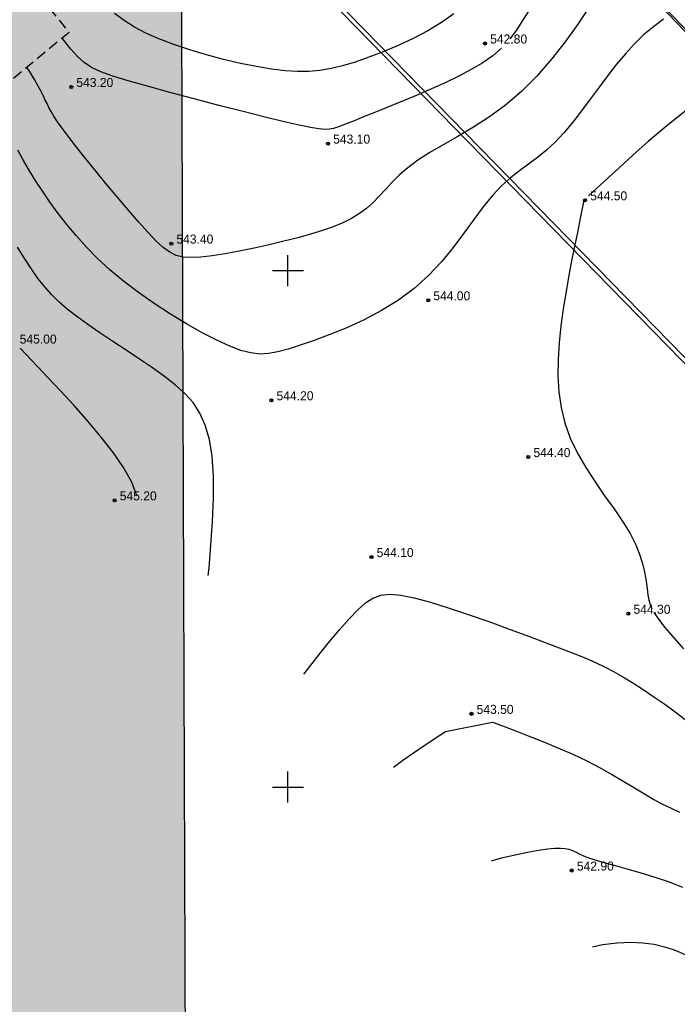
# Model space of a CAD drawing. Extents: x 10527 to 38813, y 13847 to 37526.
# Tile 110 of 256: x 35277 to 35341, y 36317 to 36412. Entities that reach past the tile are written whole.
import ezdxf

# ---------------------------------------------------------------- set-up
doc = ezdxf.new("R2010")
doc.units = 0
doc.header["$LTSCALE"] = 0.5
doc.header["$MEASUREMENT"] = 0
doc.header["$PDMODE"] = 32
doc.header["$PDSIZE"] = 0.3
doc.linetypes.add('CONTI', pattern=[0])
doc.linetypes.add('ЗД_СТР_РАЗВ', pattern=[3, 2, -1])
for name, color, linetype in [('(004) Точки рельефа', 7, 'Continuous'), ('(007) Здания', 7, 'Continuous'), ('(040) Ограда', 7, 'Continuous'), ('GORIZDEFAULT', 32, 'CONTI'), ('PI_TTDEFAULT', 5, 'CONTI'), ('SETKR', 2, 'CONTI'), ('SIT_L0', 250, 'CONTI')]:
    doc.layers.add(name, color=color, linetype=linetype)
doc.layers.add('(032) Горизонтали утолщенные', color=32, linetype='Continuous', lineweight=30)
doc.layers.add('.', color=7, linetype='Continuous', lineweight=15)
doc.styles.add('D-431', font='txt')
doc.styles.get("Standard").update_dxf_attribs({"font": 'times.ttf'})
doc.linetypes.add('ОГРАДА_ГЛИН', pattern='A,4,["|",Standard,S=0.8,R=0,X=0,Y=-0.8],0.5,["|",Standard,S=0.8,R=0,X=0,Y=-0.8],3.5', length=8)

# ---------------------------------------------------------------- blocks, each defined once
blk = doc.blocks.new('BL_333')
at = {"color": 0}
for p, q in [((0, -1.5), (0, 1.5)), ((-1.5, 0), (1.5, 0))]:
    blk.add_line(p, q, dxfattribs=at)
blk = doc.blocks.new('gergrgrre')
at = {"layer": '(007) Здания', "linetype": 'ЗД_СТР_РАЗВ', "flags": 128}
blk.add_lwpolyline([(360128.84, 4200523.056), (360107.887, 4200505.749), (360101.297, 4200513.727), (360122.25, 4200531.033)], close=True, dxfattribs=at)
at = {"layer": '(032) Горизонтали утолщенные', "color": 32}
for points in [[(360186.35, 4200524.34, 544), (360185.36, 4200523.61, 544), (360184.42, 4200522.81, 544), (360183.53, 4200521.94, 544), (360182.66, 4200520.99, 544), (360181.81, 4200519.97, 544), (360180.96, 4200518.88, 544), (360180.11, 4200517.74, 544), (360179.26, 4200516.59, 544), (360178.41, 4200515.45, 544), (360177.56, 4200514.36, 544), (360176.71, 4200513.34, 544), (360175.86, 4200512.43, 544), (360175.01, 4200511.65, 544), (360174.15, 4200510.96, 544), (360173.28, 4200510.31, 544), (360172.42, 4200509.67, 544), (360171.55, 4200508.97, 544), (360170.67, 4200508.19, 544), (360169.79, 4200507.27, 544), (360168.9, 4200506.17, 544), (360167.99, 4200504.94, 544), (360167.02, 4200503.62, 544), (360165.99, 4200502.24, 544), (360164.86, 4200500.86, 544), (360163.61, 4200499.52, 544), (360162.23, 4200498.27, 544), (360160.7, 4200497.13, 544), (360159.07, 4200496.13, 544), (360157.38, 4200495.24, 544), (360155.69, 4200494.47, 544), (360154.07, 4200493.8, 544), (360152.55, 4200493.24, 544), (360151.19, 4200492.77, 544), (360150.04, 4200492.39, 544), (360149.04, 4200492.12, 544), (360148.14, 4200491.96, 544), (360147.28, 4200491.92, 544), (360146.41, 4200492.02, 544), (360145.46, 4200492.27, 544), (360144.38, 4200492.68, 544), (360143.11, 4200493.26, 544), (360141.71, 4200493.98, 544), (360140.2, 4200494.83, 544), (360138.64, 4200495.78, 544), (360137.07, 4200496.8, 544), (360135.54, 4200497.88, 544), (360134.1, 4200498.98, 544), (360132.78, 4200500.08, 544), (360131.59, 4200501.18, 544), (360130.5, 4200502.28, 544), (360129.51, 4200503.38, 544), (360128.6, 4200504.46, 544), (360127.77, 4200505.53, 544), (360127.01, 4200506.59, 544), (360126.29, 4200507.64, 544), (360125.62, 4200508.66, 544), (360125, 4200509.67, 544), (360124.42, 4200510.67, 544), (360123.88, 4200511.64, 544)], [(360151.531, 4200460.914, 544), (360151.66, 4200461.09, 544), (360152.79, 4200462.54, 544), (360153.91, 4200463.93, 544), (360154.97, 4200465.19, 544), (360155.93, 4200466.28, 544), (360156.76, 4200467.16, 544), (360157.51, 4200467.83, 544), (360158.23, 4200468.3, 544), (360159, 4200468.58, 544), (360159.88, 4200468.67, 544), (360160.93, 4200468.58, 544), (360162.22, 4200468.32, 544), (360163.8, 4200467.89, 544), (360165.59, 4200467.33, 544), (360167.53, 4200466.68, 544), (360169.53, 4200465.98, 544), (360171.51, 4200465.26, 544), (360173.38, 4200464.57, 544), (360175.07, 4200463.93, 544), (360176.52, 4200463.38, 544), (360177.76, 4200462.91, 544), (360178.82, 4200462.48, 544), (360179.77, 4200462.07, 544), (360180.65, 4200461.65, 544), (360181.52, 4200461.19, 544), (360182.41, 4200460.68, 544), (360183.37, 4200460.09, 544), (360184.38, 4200459.44, 544), (360185.42, 4200458.74, 544), (360186.46, 4200458.01, 544), (360187.47, 4200457.27, 544), (360188.43, 4200456.55, 544)]]:
    blk.add_polyline3d(points, dxfattribs=at)
at = {"layer": '(040) Ограда', "flags": 128}
blk.add_lwpolyline([(360140.116, 4200540.458), (360188.044, 4200491.371), (360223.423, 4200455.135), (360264.554, 4200409.603)], dxfattribs=at)
at = {"layer": '(040) Ограда', "linetype": 'ОГРАДА_ГЛИН', "flags": 128}
blk.add_lwpolyline([(360140.403, 4200540.738), (360188.33, 4200491.65), (360223.715, 4200455.409), (360264.851, 4200409.871)], dxfattribs=at)
at = {"linetype": 'Continuous', "elevation": 1.643}
blk.add_lwpolyline([(359968.105, 4200751.148), (360144.875, 4200568.598), (360208.905, 4200501.768), (360248.135, 4200449.088), (360280.365, 4200400.868), (360329.345, 4200345.008), (360410.625, 4200285.188), (360473.125, 4200218.998), (360491.256, 4200199.541)], dxfattribs=at)
at = {"layer": 'GORIZDEFAULT', "color": 32}
for points in [[(360166.05, 4200524.84, 542.5), (360164.85, 4200524.01, 542.5), (360163.53, 4200523.22, 542.5), (360162.13, 4200522.48, 542.5), (360160.68, 4200521.8, 542.5), (360159.23, 4200521.19, 542.5), (360157.83, 4200520.65, 542.5), (360156.51, 4200520.19, 542.5), (360155.3, 4200519.83, 542.5), (360154.18, 4200519.55, 542.5), (360153.1, 4200519.37, 542.5), (360152.03, 4200519.27, 542.5), (360150.92, 4200519.26, 542.5), (360149.73, 4200519.33, 542.5), (360148.42, 4200519.5, 542.5), (360146.97, 4200519.74, 542.5), (360145.4, 4200520.06, 542.5), (360143.77, 4200520.44, 542.5), (360142.12, 4200520.88, 542.5), (360140.5, 4200521.37, 542.5), (360138.95, 4200521.88, 542.5), (360137.53, 4200522.42, 542.5), (360136.27, 4200522.98, 542.5), (360135.16, 4200523.57, 542.5), (360134.16, 4200524.2, 542.5), (360133.24, 4200524.89, 542.5)], [(360183.29, 4200540.808, 543), (360182.87, 4200540.11, 543), (360182.09, 4200538.96, 543), (360181.22, 4200537.71, 543), (360180.28, 4200536.36, 543), (360179.3, 4200534.89, 543), (360178.3, 4200533.34, 543), (360177.3, 4200531.75, 543), (360176.33, 4200530.16, 543), (360175.4, 4200528.63, 543), (360174.53, 4200527.18, 543), (360173.74, 4200525.87, 543), (360173.12, 4200524.84, 543), (360172.55, 4200523.94, 543), (360172.01, 4200523.14, 543), (360171.47, 4200522.42, 543)], [(360179.16, 4200525.5, 543.5), (360178.05, 4200523.86, 543.5), (360176.83, 4200522.16, 543.5), (360175.5, 4200520.46, 543.5), (360174.08, 4200518.83, 543.5), (360172.6, 4200517.33, 543.5), (360171.06, 4200516.02, 543.5), (360169.5, 4200514.88, 543.5), (360167.95, 4200513.87, 543.5), (360166.45, 4200512.98, 543.5), (360165.03, 4200512.17, 543.5), (360163.72, 4200511.42, 543.5), (360162.58, 4200510.68, 543.5), (360161.6, 4200509.96, 543.5), (360160.78, 4200509.24, 543.5), (360160.07, 4200508.53, 543.5), (360159.43, 4200507.84, 543.5), (360158.84, 4200507.19, 543.5), (360158.25, 4200506.58, 543.5), (360157.62, 4200506.01, 543.5), (360156.93, 4200505.51, 543.5), (360156.16, 4200505.05, 543.5), (360155.31, 4200504.63, 543.5), (360154.37, 4200504.24, 543.5), (360153.34, 4200503.88, 543.5), (360152.2, 4200503.53, 543.5), (360150.95, 4200503.18, 543.5), (360149.6, 4200502.83, 543.5), (360148.18, 4200502.49, 543.5), (360146.73, 4200502.16, 543.5), (360145.3, 4200501.87, 543.5), (360143.94, 4200501.62, 543.5), (360142.68, 4200501.43, 543.5), (360141.58, 4200501.3, 543.5), (360140.65, 4200501.25, 543.5), (360139.88, 4200501.3, 543.5), (360139.2, 4200501.47, 543.5), (360138.57, 4200501.77, 543.5), (360137.94, 4200502.23, 543.5), (360137.26, 4200502.86, 543.5), (360136.48, 4200503.68, 543.5), (360135.57, 4200504.69, 543.5), (360134.55, 4200505.87, 543.5), (360133.47, 4200507.13, 543.5), (360132.38, 4200508.44, 543.5), (360131.31, 4200509.74, 543.5), (360130.32, 4200510.97, 543.5), (360129.45, 4200512.07, 543.5), (360128.74, 4200513, 543.5), (360128.17, 4200513.77, 543.5), (360127.72, 4200514.41, 543.5), (360127.37, 4200514.95, 543.5), (360127.09, 4200515.4, 543.5), (360126.88, 4200515.8, 543.5), (360126.7, 4200516.16, 543.5), (360126.53, 4200516.51, 543.5), (360126.35, 4200516.89, 543.5), (360126.13, 4200517.33, 543.5), (360125.84, 4200517.85, 543.5), (360125.47, 4200518.5, 543.5), (360124.99, 4200519.29, 543.5), (360124.744, 4200519.673, 543.5)], [(360170.67, 4200521.54, 543), (360169.82, 4200520.8, 543), (360168.81, 4200520.08, 543), (360167.73, 4200519.45, 543), (360166.53, 4200518.81, 543), (360165.23, 4200518.19, 543), (360163.89, 4200517.59, 543), (360162.56, 4200517.01, 543), (360161.26, 4200516.47, 543), (360160.05, 4200515.98, 543), (360158.97, 4200515.54, 543), (360158.01, 4200515.15, 543), (360157.17, 4200514.81, 543), (360156.44, 4200514.51, 543), (360155.8, 4200514.26, 543), (360155.26, 4200514.06, 543), (360154.81, 4200513.89, 543), (360154.42, 4200513.76, 543), (360154.03, 4200513.68, 543), (360153.58, 4200513.66, 543), (360152.99, 4200513.71, 543), (360152.19, 4200513.84, 543), (360151.1, 4200514.07, 543), (360149.65, 4200514.41, 543), (360147.81, 4200514.86, 543), (360145.66, 4200515.39, 543), (360143.33, 4200515.99, 543), (360140.93, 4200516.62, 543), (360138.58, 4200517.24, 543), (360136.41, 4200517.84, 543), (360134.54, 4200518.37, 543), (360133.05, 4200518.83, 543), (360131.9, 4200519.25, 543), (360131.01, 4200519.67, 543), (360130.28, 4200520.14, 543), (360129.64, 4200520.71, 543), (360129.01, 4200521.43, 543), (360128.3, 4200522.35, 543), (360128.179, 4200522.51, 543)], [(360200.336, 4200520.794, 544.5), (360199.85, 4200520.74, 544.5), (360198.63, 4200520.54, 544.5), (360197.34, 4200520.24, 544.5), (360195.99, 4200519.81, 544.5), (360194.56, 4200519.24, 544.5), (360193.05, 4200518.5, 544.5), (360191.47, 4200517.58, 544.5), (360189.81, 4200516.45, 544.5), (360188.12, 4200515.18, 544.5), (360186.46, 4200513.84, 544.5), (360184.86, 4200512.48, 544.5), (360183.38, 4200511.17, 544.5), (360182.08, 4200509.99, 544.5), (360180.99, 4200508.99, 544.5), (360179.09, 4200507.25, 544.5)], [(360142.299, 4200470.49, 544.5), (360142.37, 4200471.22, 544.5), (360142.56, 4200473.43, 544.5), (360142.71, 4200475.71, 544.5), (360142.79, 4200477.96, 544.5), (360142.79, 4200480.09, 544.5), (360142.67, 4200482.02, 544.5), (360142.41, 4200483.65, 544.5), (360142.01, 4200485.04, 544.5), (360141.48, 4200486.21, 544.5), (360140.82, 4200487.22, 544.5), (360140.02, 4200488.11, 544.5), (360139.1, 4200488.94, 544.5), (360138.06, 4200489.75, 544.5), (360136.89, 4200490.58, 544.5), (360135.65, 4200491.43, 544.5), (360134.36, 4200492.29, 544.5), (360133.07, 4200493.14, 544.5), (360131.82, 4200493.98, 544.5), (360130.64, 4200494.78, 544.5), (360129.57, 4200495.55, 544.5), (360128.64, 4200496.27, 544.5), (360127.84, 4200496.97, 544.5), (360127.13, 4200497.67, 544.5), (360126.47, 4200498.41, 544.5), (360125.85, 4200499.21, 544.5), (360125.22, 4200500.1, 544.5), (360124.56, 4200501.12, 544.5), (360123.84, 4200502.27, 544.5)], [(360178.75, 4200506.94, 544.5), (360178.7, 4200506.89, 544.5), (360178.65, 4200506.83, 544.5), (360178.22, 4200504.71, 544.5), (360178.01, 4200503.7, 544.5), (360177.76, 4200502.48, 544.5), (360177.48, 4200501.09, 544.5), (360177.19, 4200499.57, 544.5), (360176.91, 4200497.96, 544.5), (360176.65, 4200496.31, 544.5), (360176.42, 4200494.64, 544.5), (360176.25, 4200493, 544.5), (360176.14, 4200491.4, 544.5), (360176.13, 4200489.82, 544.5), (360176.22, 4200488.27, 544.5), (360176.43, 4200486.75, 544.5), (360176.79, 4200485.25, 544.5), (360177.31, 4200483.78, 544.5), (360178.01, 4200482.33, 544.5), (360178.83, 4200480.92, 544.5), (360179.73, 4200479.54, 544.5), (360180.65, 4200478.2, 544.5), (360181.56, 4200476.92, 544.5), (360182.4, 4200475.69, 544.5), (360183.11, 4200474.54, 544.5), (360183.66, 4200473.45, 544.5), (360184.06, 4200472.44, 544.5), (360184.34, 4200471.51, 544.5), (360184.54, 4200470.66, 544.5), (360184.66, 4200469.9, 544.5), (360184.75, 4200469.21, 544.5), (360184.83, 4200468.61, 544.5), (360184.92, 4200468.12, 544.5), (360185.04, 4200467.67, 544.5), (360185.23, 4200467.22, 544.5)], [(360135.4, 4200478.19, 545), (360134.9, 4200479.51, 545), (360134.1, 4200480.95, 545), (360133.12, 4200482.37, 545), (360131.94, 4200483.88, 545), (360130.65, 4200485.43, 545), (360129.31, 4200486.94, 545), (360128, 4200488.37, 545), (360126.79, 4200489.65, 545), (360125.77, 4200490.72, 545), (360124.09, 4200492.49, 545)], [(360185.42, 4200466.89, 544.5), (360185.85, 4200466.25, 544.5), (360186.48, 4200465.46, 544.5), (360187.33, 4200464.46, 544.5), (360188.28, 4200463.38, 544.5)], [(360160.204, 4200451.918, 543.5), (360161.12, 4200452.6, 543.5), (360162.66, 4200453.68, 543.5), (360164.05, 4200454.61, 543.5), (360165.24, 4200455.37, 543.5), (360169.81, 4200456.27, 543.5), (360170.78, 4200455.91, 543.5), (360171.95, 4200455.48, 543.5), (360173.26, 4200454.97, 543.5), (360174.67, 4200454.41, 543.5), (360176.12, 4200453.81, 543.5), (360177.56, 4200453.17, 543.5), (360178.94, 4200452.52, 543.5), (360180.22, 4200451.85, 543.5), (360181.41, 4200451.19, 543.5), (360182.51, 4200450.54, 543.5), (360183.54, 4200449.92, 543.5), (360184.5, 4200449.33, 543.5), (360185.4, 4200448.8, 543.5), (360186.25, 4200448.34, 543.5), (360187.07, 4200447.94, 543.5), (360187.88, 4200447.58, 543.5)], [(360169.702, 4200442.864, 543), (360170.68, 4200443.13, 543), (360171.99, 4200443.44, 543), (360173.19, 4200443.7, 543), (360174.25, 4200443.9, 543), (360175.12, 4200444.02, 543), (360175.83, 4200444.08, 543), (360176.39, 4200444.09, 543), (360176.84, 4200444.05, 543), (360177.19, 4200443.98, 543), (360177.48, 4200443.88, 543), (360177.73, 4200443.77, 543), (360177.95, 4200443.66, 543), (360178.19, 4200443.53, 543), (360178.48, 4200443.4, 543), (360178.84, 4200443.25, 543), (360179.31, 4200443.08, 543), (360179.92, 4200442.88, 543), (360180.7, 4200442.65, 543), (360181.67, 4200442.39, 543), (360182.8, 4200442.09, 543), (360184.06, 4200441.74, 543), (360185.41, 4200441.32, 543), (360186.79, 4200440.85, 543), (360188.18, 4200440.29, 543)], [(360179.47, 4200434.543, 542.5), (360180.45, 4200434.74, 542.5), (360181.85, 4200434.92, 542.5), (360183.14, 4200434.98, 542.5), (360184.33, 4200434.92, 542.5), (360185.43, 4200434.78, 542.5), (360186.44, 4200434.54, 542.5), (360187.37, 4200434.24, 542.5), (360188.23, 4200433.87, 542.5), (360189.02, 4200433.46, 542.5), (360189.78, 4200433, 542.5), (360190.52, 4200432.48, 542.5), (360191.28, 4200431.91, 542.5), (360192.09, 4200431.28, 542.5), (360192.98, 4200430.58, 542.5), (360193.98, 4200429.82, 542.5), (360195.1, 4200428.99, 542.5), (360196.33, 4200428.11, 542.5)]]:
    blk.add_polyline3d(points, dxfattribs=at)
at = {"layer": 'PI_TTDEFAULT', "color": 5}
for p in [(360169.07, 4200521.98, 542.8), (360129.04, 4200517.78, 543.2), (360153.89, 4200512.29, 543.1), (360178.75, 4200506.81, 544.5), (360138.72, 4200502.61, 543.4), (360163.58, 4200497.12, 544), (360148.4, 4200487.44, 544.2), (360173.26, 4200481.95, 544.4), (360133.23, 4200477.75, 545.2), (360158.09, 4200472.26, 544.1), (360182.95, 4200466.78, 544.3), (360167.77, 4200457.09, 543.5), (360177.46, 4200441.92, 542.9)]:
    blk.add_point(p, dxfattribs=at)
at = {"layer": 'SETKR', "color": 92}
for p in [(360150, 4200500), (360150, 4200450)]:
    blk.add_blockref('BL_333', p, dxfattribs=at)
at = {"layer": '(004) Точки рельефа', "style": 'D-431'}
for s, p in [('542.80', (360169.57, 4200521.98)), ('543.20', (360129.53, 4200517.77)), ('543.10', (360154.38, 4200512.29)), ('544.50', (360179.25, 4200506.8)), ('543.40', (360139.21, 4200502.61)), ('544.00', (360164.07, 4200497.12)), ('545.00', (360124.05, 4200492.93)), ('544.20', (360148.9, 4200487.44)), ('544.40', (360173.76, 4200481.94)), ('545.20', (360133.73, 4200477.75)), ('544.10', (360158.59, 4200472.26)), ('544.30', (360183.44, 4200466.77)), ('543.50', (360168.26, 4200457.08)), ('542.90', (360177.96, 4200441.91))]:
    blk.add_text(s, height=0.875, dxfattribs=at).set_placement(p)
blk = doc.blocks.new('ееееее')
at = {"layer": 'SIT_L0', "color": 250}
blk.add_line((-352.04, 714.7), (-288.38, 647.62), dxfattribs=at)

msp = doc.modelspace()

# ---------------------------------------------------------------- hatches: boundary and pattern name
at = {"layer": '.', "ltscale": 0.149071}
h = msp.add_hatch(color=256, dxfattribs=at)
h.dxf.hatch_style = 1
h.set_gradient(color1=(255, 255, 255), tint=1)
h.paths.add_polyline_path([(35043.297, 36082.013), (36343.297, 36082.013), (36343.297, 37217.013), (35043.297, 37217.013)])
h.paths.add_polyline_path([(35058.297, 37202.013), (36328.297, 37202.013), (36328.297, 36097.013), (35058.297, 36097.013)], flags=16)
h = msp.add_hatch(color=256, dxfattribs=at)
h.dxf.hatch_style = 1
h.set_gradient(color1=(255, 255, 255), tint=1)
h.paths.add_polyline_path([(35089.732, 36448.674), (35292.641, 36448.674), (35293.224, 36284.815), (35090.314, 36284.815)])

# ---------------------------------------------------------------- linework, layer by layer
at = {"color": 7, "ltscale": 0.149071, "true_color": 0xffffff}
msp.add_lwpolyline([(35089.732, 36448.674), (35292.641, 36448.674), (35293.224, 36284.815), (35090.314, 36284.815)], close=True, dxfattribs=at)

# ---------------------------------------------------------------- block references
at = {"linetype": 'Continuous'}
msp.add_blockref('gergrgrre', (-324846.944, -4164111.878), dxfattribs=at)
at = {"color": 0, "rotation": 0.1683458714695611}
msp.add_blockref('ееееее', (35652.513, 35743.025), dxfattribs=at)

doc.saveas('drawing.dxf')
